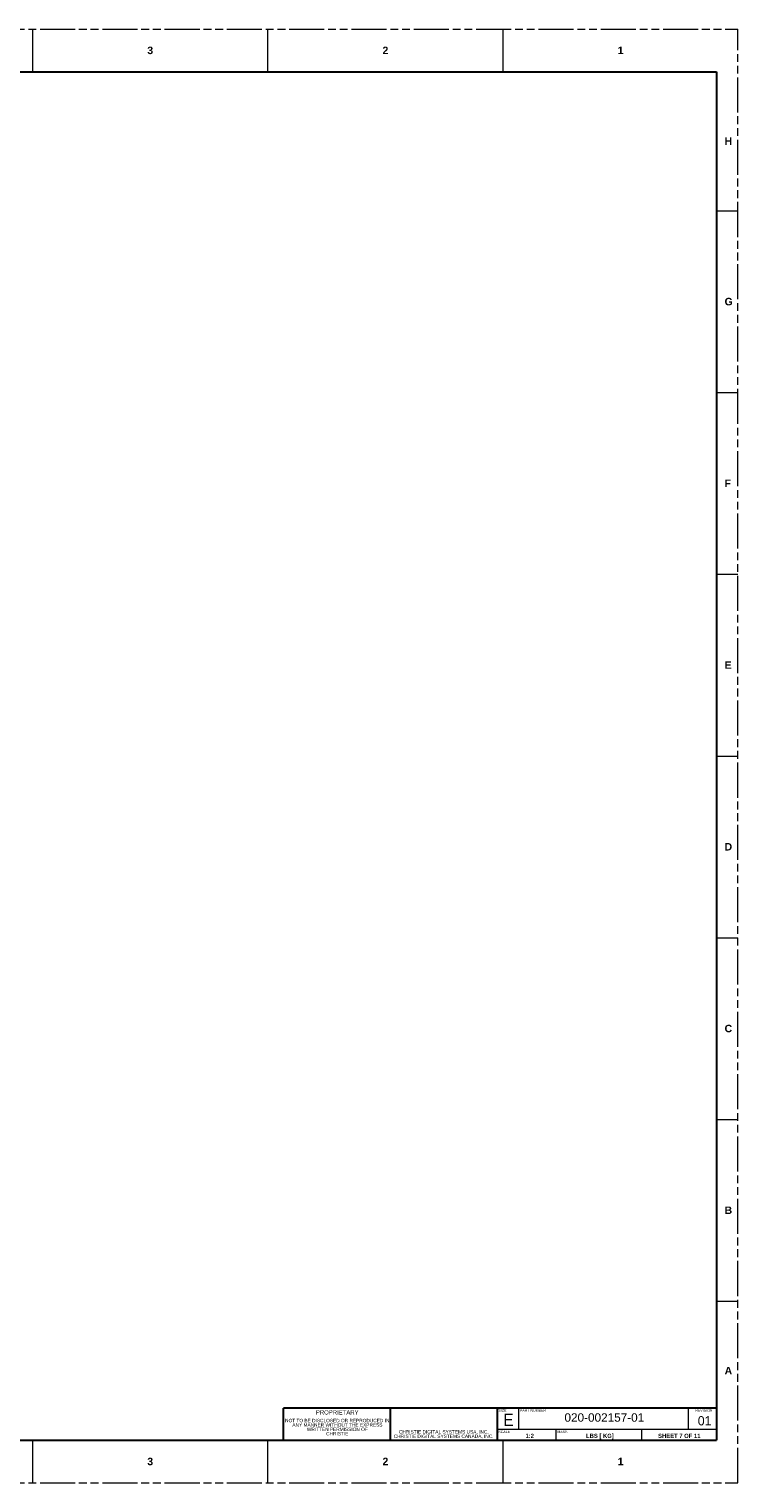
# Model space of a CAD drawing. Header units: millimetres. Extents: x 3925 to 5043, y -86 to 778.
# Tile 25 of 25: x 4621 to 5043, y -86 to 778. Entities that reach past the tile are written whole.
import ezdxf

# ---------------------------------------------------------------- set-up
doc = ezdxf.new("R2010")
doc.units = ezdxf.units.MM
doc.header["$LTSCALE"] = 46.255
doc.linetypes.add('PHANTOM', pattern=[0.8, 0.45, -0.05, 0.1, -0.05, 0.1, -0.05])
doc.linetypes.add('SLD-Solid', pattern=[0])
doc.layers.get('0').update_dxf_attribs({"linetype": 'CONTINUOUS'})
doc.layers.add('Form', color=7, linetype='CONTINUOUS', lineweight=13)
doc.styles.add('SLDTEXTSTYLE0', font='arialbd.ttf', dxfattribs={"height": 5.5})
doc.styles.add('SLDTEXTSTYLE1', font='txt', dxfattribs={"width": 0.913})
doc.styles.add('SLDTEXTSTYLE2', font='arial.ttf')
doc.styles.add('SLDTEXTSTYLE3', font='arial.ttf', dxfattribs={"width": 0.948})

msp = doc.modelspace()

# ---------------------------------------------------------------- linework, layer by layer
at = {"color": 7, "linetype": 'PHANTOM', "lineweight": 0}
for p, q in [((3924.9114, 777.5606), (5042.5114, 777.5606)), ((5042.5114, -86.0394), (5042.5114, 777.5606)), ((3924.9114, -86.0394), (5042.5114, -86.0394))]:
    msp.add_line(p, q, dxfattribs=at)
at = {"color": 7, "linetype": 'Continuous', "lineweight": 0}
for p, q in [((4623.4114, 777.5606), (4623.4114, 752.1606)), ((4763.1114, 777.5606), (4763.1114, 752.1606)), ((4902.8114, 777.5606), (4902.8114, 752.1606)), ((5029.8114, 752.1606), (5029.8114, 707.7106)), ((5029.8114, 669.6106), (5042.5114, 669.6106)), ((5029.8114, 561.6606), (5042.5114, 561.6606)), ((5029.8114, 453.7106), (5042.5114, 453.7106)), ((5029.8114, 345.7606), (5042.5114, 345.7606)), ((5029.8114, 237.8106), (5042.5114, 237.8106)), ((5029.8114, 129.8606), (5042.5114, 129.8606)), ((5029.8114, 21.9106), (5042.5114, 21.9106)), ((4623.4114, -60.6394), (4623.4114, -86.0394)), ((4709.1364, -60.6394), (4772.6364, -60.6394)), ((4763.1114, -60.6394), (4763.1114, -86.0394)), ((4902.8114, -60.6394), (4902.8114, -86.0394))]:
    msp.add_line(p, q, dxfattribs=at)
at = {"color": 7, "linetype": 'Continuous', "lineweight": 30}
for p, q in [((3937.6114, 752.1606), (5029.8114, 752.1606)), ((5029.8114, 752.1606), (5029.8114, -60.6394)), ((3937.6114, -60.6394), (5029.8114, -60.6394))]:
    msp.add_line(p, q, dxfattribs=at)
at = {"layer": 'Form', "color": 7, "linetype": 'SLD-Solid', "lineweight": 30}
for p, q in [((5029.8114, -41.5894), (4772.6364, -41.5894)), ((4772.6364, -60.6394), (4772.6364, -41.5894)), ((4836.1364, -60.6394), (4836.1364, -41.5894)), ((4899.6364, -60.6394), (4899.6364, -41.5894))]:
    msp.add_line(p, q, dxfattribs=at)
at = {"layer": 'Form', "color": 7, "linetype": 'SLD-Solid', "lineweight": 0}
for p, q in [((4772.6364, -60.6394), (4772.6364, -41.5894)), ((4912.3364, -54.2894), (4912.3364, -41.5894)), ((5013.1114, -54.2894), (5013.1114, -41.5894)), ((5029.8114, -54.2894), (4899.6364, -54.2894)), ((4934.5614, -60.6394), (4934.5614, -54.2894)), ((4985.3614, -60.6394), (4985.3614, -54.2894)), ((4836.1364, -60.6394), (4772.6364, -60.6394)), ((4899.6364, -60.6394), (4836.1364, -60.6394)), ((5029.8114, -60.6394), (4899.6364, -60.6394))]:
    msp.add_line(p, q, dxfattribs=at)

# ---------------------------------------------------------------- texts
at = {"color": 7, "linetype": 'Continuous', "lineweight": 0, "char_height": 4.445, "attachment_point": 1, "style": 'SLDTEXTSTYLE0'}
for s, insert in [('3', (4691.7057, 767.1333)), ('2', (4831.4057, 767.1333)), ('1', (4971.1057, 767.1333)), ('H', (5034.6057, 713.1583)), ('G', (5034.6057, 617.9083)), ('F', (5034.6057, 509.9583)), ('E', (5034.6057, 402.0083)), ('D', (5034.6057, 294.0583)), ('C', (5034.6057, 186.1083)), ('B', (5034.6057, 78.1583)), ('A', (5034.6057, -17.0917)), ('3', (4691.7057, -71.0667)), ('2', (4831.4057, -71.0667)), ('1', (4971.1057, -71.0667))]:
    msp.add_mtext(s, dxfattribs=dict(at, insert=insert))
at = {"color": 0, "linetype": 'Continuous', "lineweight": 0, "char_height": 2.032, "attachment_point": 2}
for s, insert, style in [('NOT TO BE DISCLOSED OR REPRODUCED IN', (4804.5353, -47.9623), 'SLDTEXTSTYLE1'), ('ANY MANNER WITHOUT THE EXPRESS', (4804.6171, -50.5587), 'SLDTEXTSTYLE1'), ('WRITTEN PERMISSION OF ', (4804.5624, -53.1552), 'SLDTEXTSTYLE1'), ('CHRISTIE', (4804.5164, -55.7516), 'SLDTEXTSTYLE1'), ('CHRISTIE DIGITAL SYSTEMS CANADA, INC.', (4867.7313, -57.3038), 'SLDTEXTSTYLE2'), ('CHRISTIE DIGITAL SYSTEMS USA, INC.', (4867.7888, -54.6848), 'SLDTEXTSTYLE2')]:
    msp.add_mtext(s, dxfattribs=dict(at, insert=insert, style=style))
at = {"layer": 'Form', "color": 7, "linetype": 'Continuous', "lineweight": 0}
for s, insert, char_height, attachment_point, style in [('PROPRIETARY', (4804.5108, -42.8579), 2.54, 2, 'SLDTEXTSTYLE1'), ('SIZE', (4900.2768, -42.2209), 1.524, 1, 'SLDTEXTSTYLE1'), ('PART NUMBER', (4913.0143, -42.2415), 1.524, 1, 'SLDTEXTSTYLE1'), ('REVISION', (5017.2169, -42.2415), 1.524, 1, 'SLDTEXTSTYLE1'), ('E', (4906.2413, -44.9098), 7.366, 2, 'SLDTEXTSTYLE1'), ('{\\H1.3333x;\\W1;020-002157-01}', (4939.4852, -44.6812), 3.75, 1, 'SLDTEXTSTYLE3'), ('01', (5018.6792, -46.364), 5.5, 1, 'SLDTEXTSTYLE3'), ('SCALE', (4900.2483, -54.9277), 1.524, 1, 'SLDTEXTSTYLE1'), ('{\\fArial|b1|i0|c136|p34;1:\\fArial|b1|i0|c0|p34;2}', (4918.8577, -56.7973), 2.5, 2, 'SLDTEXTSTYLE1'), ('MASS', (4935.2517, -54.9236), 1.524, 1, 'SLDTEXTSTYLE1'), (' {\\fArial|b1|i0|c136|p34;\\H0.984252x;LBS [ KG]}', (4960.0459, -56.8055), 2.54, 2, 'SLDTEXTSTYLE1'), ('{\\fArial|b1|i0|c136|p34;SHEET \\fArial|b1|i0|c0|p34;7\\fArial|b1|i0|c136|p34; OF \\fArial|b1|i0|c0|p34;11}', (5007.6823, -56.8321), 2.5, 2, 'SLDTEXTSTYLE1')]:
    msp.add_mtext(s, dxfattribs=dict(at, insert=insert, char_height=char_height, attachment_point=attachment_point, style=style))

doc.saveas('drawing.dxf')
